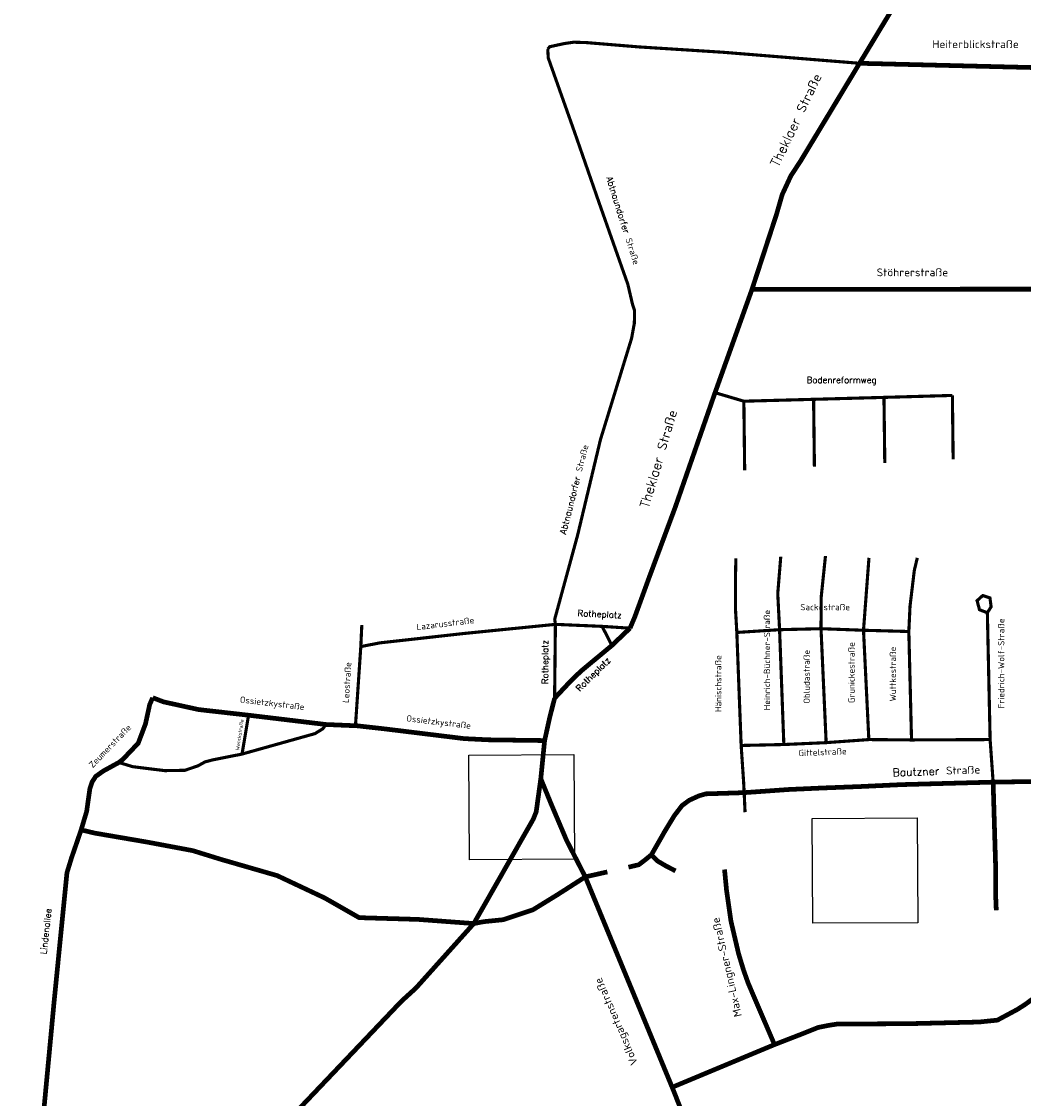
# Model space of a CAD drawing. Extents: x 4528202 to 4534913, y 5690099 to 5694457.
# Tile 2 of 7: x 4528362 to 4529958, y 5691128 to 5692845. Entities that reach past the tile are written whole.
import ezdxf

# ---------------------------------------------------------------- set-up
doc = ezdxf.new("R2010")
doc.units = 0
doc.header["$LTSCALE"] = 5
doc.header["$MEASUREMENT"] = 0
doc.linetypes.add('AUSGEZOGEN', pattern=[0])
doc.layers.get('0').update_dxf_attribs({"linetype": 'AUSGEZOGEN'})
for name, color, linetype in [('POI_AUTOMAT_SPARKASSE', 7, 'AUSGEZOGEN'), ('POI_PLUS', 7, 'AUSGEZOGEN'), ('str_1_digi', 1, 'CONTINUOUS'), ('str_1_digi_txt', 7, 'CONTINUOUS')]:
    doc.layers.add(name, color=color, linetype=linetype)
doc.styles.get("Standard").update_dxf_attribs({"font": 'TXT.SHX'})
picture_1 = doc.add_image_def('image4.bmp', size_in_pixel=(22, 22))
picture_2 = doc.add_image_def('image6.bmp', size_in_pixel=(22, 22))

# ---------------------------------------------------------------- blocks, each defined once
blk = doc.blocks.new('POI_AUTOMAT_SPARKASSE')
image = blk.add_image(picture_1, insert=(-0.000752, -0.000757), size_in_units=(0.0015, 0.0015))
image.dxf.flags = 7
blk = doc.blocks.new('POI_PLUS')
image = blk.add_image(picture_2, insert=(-0.000763, -0.000733), size_in_units=(0.0015, 0.0015))
image.dxf.flags = 7

msp = doc.modelspace()

# ---------------------------------------------------------------- linework, layer by layer
at = {"layer": 'str_1_digi'}
for points, const_width in [([(4529526.1, 5692417.9), (4529565.1, 5692537.2), (4529574.1, 5692568.6), (4529588, 5692598.7), (4529603.3, 5692622), (4529697.4, 5692778), (4529884.4, 5693088), (4530003.5, 5693272.6), (4530016, 5693298.1), (4530027.1, 5693337.5), (4530049.5, 5693463.3), (4530057.2, 5693513.6), (4530064, 5693594.7), (4530063.7, 5693633.1), (4530055.5, 5693723.7), (4530045.1, 5693805.6), (4530034.6, 5693880.8), (4530025.1, 5693930.1), (4530023.1, 5693959.1)], 7.5), ([(4529200.7, 5692800.6), (4529203.8, 5692804.4), (4529227.3, 5692809.5), (4529242.1, 5692811.6), (4529262, 5692811), (4529345.7, 5692804.1), (4529479.5, 5692795.6), (4529697.4, 5692778)], 5), ([(4529212.9, 5691883.9), (4529211.8, 5691892.1), (4529248.3, 5692026.2), (4529284.7, 5692178.4), (4529334.2, 5692339.5), (4529338.7, 5692364), (4529338.9, 5692384.2), (4529335.6, 5692394.4), (4529328.3, 5692425.7), (4529281.7, 5692558), (4529243.6, 5692667.7), (4529201.5, 5692786.5), (4529200.7, 5692800.6)], 5), ([(4530611.4, 5692767.2), (4530603, 5692773.8), (4530593.2, 5692777.1), (4530581.4, 5692778.1), (4530555.6, 5692778), (4530375.3, 5692775.8), (4530238.8, 5692773.9), (4530160.8, 5692771.2), (4530100.6, 5692768.6), (4530083.5, 5692768.5), (4529697.4, 5692778)], 7.5), ([(4529526.1, 5692417.9), (4529467.2, 5692253.1), (4529403.7, 5692070.3), (4529361.3, 5691956.1), (4529339.3, 5691895.6), (4529331.7, 5691877.8)], 7.5), ([(4530645.4, 5692419.8), (4530631.8, 5692419.8), (4530092, 5692418.1), (4529526.1, 5692417.9)], 7.5), ([(4529845.3, 5692248.7), (4529736.3, 5692245.6), (4529624.2, 5692242.5), (4529513.1, 5692239.5), (4529467.2, 5692253.1)], 5), ([(4529846.5, 5692146.7), (4529845.3, 5692248.7)], 5), ([(4529513.1, 5692239.5), (4529514.4, 5692129.2)], 5), ([(4529624.2, 5692242.5), (4529625.5, 5692135.1)], 5), ([(4529736.3, 5692245.6), (4529737.6, 5692141)], 5), ([(4529515, 5691584.6), (4529513.6, 5691615.7), (4529512.7, 5691632.8), (4529508.8, 5691690.9), (4529501.9, 5691871), (4529499.7, 5691909.3), (4529499.7, 5691957), (4529500.4, 5691988.9)], 5), ([(4529576.8, 5691692.4), (4529570, 5691875.4), (4529567.1, 5691933.1), (4529571.9, 5691991.8)], 5), ([(4529644.2, 5691695.4), (4529636, 5691877), (4529636.4, 5691928.3), (4529643.1, 5691992.8)], 5), ([(4529712.2, 5691700.3), (4529703.7, 5691874.5), (4529712.4, 5691989.9)], 5), ([(4529780.2, 5691699.7), (4529775.9, 5691872.5), (4529777.8, 5691912.9), (4529784.6, 5691969.7), (4529789.4, 5691989.9)], 5), ([(4529910.2, 5691632.5), (4529905.4, 5691700.3), (4529901, 5691902.4), (4529907, 5691911.9), (4529905.1, 5691926.1), (4529893.6, 5691929.8), (4529884.6, 5691921.6), (4529888.5, 5691907.2), (4529901, 5691902.4)], 5), ([(4528894.4, 5691722.3), (4528902.9, 5691848.5), (4528904.5, 5691882.8)], 5), ([(4529212.9, 5691883.9), (4529065.8, 5691869.2), (4528933.4, 5691854.4), (4528902.9, 5691848.5)], 5), ([(4529331.7, 5691877.8), (4529302.9, 5691850.3), (4529254, 5691809.7), (4529238.3, 5691794.7), (4529211.6, 5691766.2)], 7.5), ([(4529211.6, 5691766.2), (4529212.9, 5691883.9)], 5), ([(4529331.7, 5691877.8), (4529287.3, 5691880.7), (4529212.9, 5691883.9)], 5), ([(4529302.9, 5691850.3), (4529287.3, 5691880.7)], 5), ([(4529501.9, 5691871), (4529570, 5691875.4), (4529636, 5691877), (4529703.7, 5691874.5), (4529775.9, 5691872.5)], 5), ([(4528571.4, 5691767), (4528566.6, 5691756.1), (4528559.9, 5691725.3), (4528548.3, 5691694.5), (4528523.8, 5691668.7), (4528517.5, 5691663.8), (4528492.7, 5691650.2), (4528480.6, 5691641.6), (4528474.9, 5691632.8), (4528471.3, 5691622), (4528466.2, 5691585.9), (4528457.4, 5691556.4)], 7.5), ([(4529195.7, 5691698.7), (4529106.2, 5691699.9), (4529067.6, 5691701.8), (4528942, 5691717.2), (4528897.6, 5691722.2), (4528847.4, 5691724.3), (4528724.1, 5691739.1), (4528644.5, 5691748.1), (4528588.6, 5691760.4), (4528571.4, 5691767)], 7.5), ([(4529211.6, 5691766.2), (4529203.6, 5691734.5), (4529195.7, 5691698.7)], 7.5), ([(4528724.1, 5691739.1), (4528713.7, 5691677.2)], 5), ([(4529195.7, 5691698.7), (4529189.6, 5691637.9), (4529182.3, 5691585.1), (4529177.7, 5691573.6), (4529082.9, 5691407.1), (4528990.4, 5691304), (4528967.8, 5691283.5), (4528748.7, 5691053.1), (4528634.2, 5690935.1), (4528567.7, 5690856.5), (4528501.5, 5690798.2)], 7.5), ([(4529508.8, 5691690.9), (4529576.8, 5691692.4), (4529644.2, 5691695.4), (4529712.2, 5691700.3), (4529780.2, 5691699.7), (4529905.4, 5691700.3)], 5), ([(4529189.6, 5691637.9), (4529206.6, 5691596.5), (4529230.6, 5691539.9), (4529260.5, 5691481.5), (4529398.9, 5691146.2), (4529482.3, 5690936.5), (4529504.2, 5690882.6), (4529511.3, 5690870), (4529518.3, 5690854.7)], 7.5), ([(4530098, 5691636.5), (4530008.4, 5691634.1), (4529966.7, 5691633.3), (4529910.2, 5691632.5), (4529764.3, 5691628.5), (4529697.8, 5691625.4), (4529637.4, 5691623.1), (4529584.1, 5691620.7), (4529513.6, 5691615.7), (4529479.6, 5691614.6), (4529452.6, 5691613.8), (4529441.7, 5691610.7), (4529426.3, 5691603.7), (4529414.7, 5691595.2), (4529402.3, 5691579), (4529386.8, 5691553.5), (4529372.2, 5691527.8), (4529365.9, 5691516.8)], 7.5), ([(4529910.2, 5691632.5), (4529914.4, 5691490.2), (4529914.4, 5691447.7), (4529915.2, 5691428.3)], 7.5), ([(4528457.4, 5691556.4), (4528442, 5691511.6), (4528434.8, 5691488.1), (4528414.5, 5691284.6), (4528399, 5691120.5), (4528379.6, 5690935.6), (4528366.2, 5690830.3)], 7.5), ([(4529365.9, 5691516.8), (4529355.9, 5691508.6), (4529345.8, 5691500.9), (4529329.3, 5691496.9)], 7.5), ([(4529404.2, 5691491), (4529388.8, 5691499), (4529375.3, 5691506.9), (4529365.9, 5691516.8)], 7.5), ([(4529561.9, 5691214.2), (4529526.8, 5691296.1), (4529519.7, 5691312.9), (4529512.6, 5691332.9), (4529504.7, 5691359), (4529492.6, 5691410.7), (4529485.5, 5691460.3), (4529482.3, 5691493.3)], 7.5), ([(4530187.3, 5691446.8), (4530007.4, 5691312), (4529960.5, 5691277.7), (4529948.7, 5691270.2), (4529917, 5691253.2), (4529887.9, 5691250.2), (4529774.7, 5691247.5), (4529709.3, 5691247.2), (4529662.6, 5691247.1), (4529649.7, 5691245.1), (4529631.6, 5691241.6), (4529609.3, 5691232.6), (4529561.9, 5691214.2), (4529398.9, 5691146.2)], 7.5)]:
    msp.add_lwpolyline(points, dxfattribs=dict(at, const_width=const_width))
at = {"layer": 'str_1_digi', "color": 3}
for points, const_width in [([(4528847.4, 5691724.3), (4528842.4, 5691717.5), (4528829.9, 5691709.8), (4528713.7, 5691677.2), (4528666.9, 5691667.9), (4528654.7, 5691664.7), (4528643.5, 5691658.4), (4528622.5, 5691651.3), (4528590.4, 5691650.8), (4528539.5, 5691657.1), (4528517.5, 5691663.8)], 5), ([(4529260.5, 5691481.5), (4529216.7, 5691453.4), (4529177.1, 5691429), (4529129.6, 5691413.2), (4529099.2, 5691410.2), (4529082.9, 5691407.1), (4528994.3, 5691413.7), (4528900.3, 5691416.5), (4528845.1, 5691448), (4528769.7, 5691483.5), (4528680.4, 5691509.3), (4528635.2, 5691523.3), (4528561, 5691537.2), (4528479.2, 5691551.2), (4528457.4, 5691556.4)], 7.5), ([(4529295.7, 5691489.4), (4529260.5, 5691481.5)], 7.5)]:
    msp.add_lwpolyline(points, dxfattribs=dict(at, const_width=const_width))

# ---------------------------------------------------------------- block references
at = {"layer": 'POI_AUTOMAT_SPARKASSE', "xscale": 111319.4907932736, "yscale": 111319.4907932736, "zscale": 111319.4907932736, "rotation": 0.3270303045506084}
msp.add_blockref('POI_AUTOMAT_SPARKASSE', (4529159.4, 5691593.3), dxfattribs=at)
at = {"layer": 'POI_PLUS', "xscale": 111319.4907932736, "yscale": 111319.4907932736, "zscale": 111319.4907932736, "rotation": 0.3331661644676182}
msp.add_blockref('POI_PLUS', (4529707.5, 5691489.6), dxfattribs=at)

# ---------------------------------------------------------------- texts
at = {"layer": 'str_1_digi_txt'}
for s, height, p in [('Heiterblickstraße', 12.5, (4529813.4, 5692802.1)), ('Stöhrerstraße', 12.5, (4529724.7, 5692438.6)), ('Bodenreformweg', 10, (4529613.2, 5692268.5)), ('Sackestraße', 10, (4529603, 5691906.4))]:
    msp.add_text(s, height=height, dxfattribs=at).set_placement(p)
for s, height, rotation, p in [('Theklaer Straße', 15, 64.421, (4529568.1, 5692611.8)), ('Abtnaundorfer Straße', 10, 287.3557, (4529293.9, 5692595.8)), ('Theklaer Straße', 15, 73.529, (4529361.5, 5692068.5)), ('Abtnaundorfer Straße', 10, 75.6124, (4529229.4, 5692026.9)), ('Rotheplatz', 10, 357.2522, (4529248.1, 5691896.9)), ('Heinrich-Büchner-Straße', 10, 90, (4529554.9, 5691746.8)), ('Lazarusstraße', 10, 6.9887, (4528992.2, 5691874.6)), ('Friedrich-Wolf-Straße', 10, 90, (4529928, 5691750)), ('Rotheplatz', 10, 90, (4529201.2, 5691788.7)), ('Grunickestraße', 10, 90, (4529689.5, 5691758.4)), ('Obludastraße', 10, 90, (4529618.2, 5691757.5)), ('Wuttkestraße', 10, 90, (4529755.5, 5691761.1)), ('Leostraße', 10, 86.5507, (4528883.9, 5691758.4)), ('Rotheplatz', 10, 44.4623, (4529251.4, 5691776.2)), ('Hänischstraße', 10, 90, (4529477.3, 5691744.1)), ('Ossietzkystraße', 10, 353.2051, (4528709.8, 5691759.4)), ('Ossietzkystraße', 10, 353.2051, (4528975, 5691729.5)), ('Zeumerstraße', 10, 45.9465, (4528475.9, 5691654.4)), ('Wenckstraße', 6, 81.3941, (4528709, 5691682.9)), ('Gittelstraße', 10, 2.3993, (4529600.3, 5691673.7)), ('Bautzner Straße', 12.5, 1.9328, (4529750.4, 5691641.6)), ('Lindenallee', 10, 83.7489, (4528402.2, 5691357.6)), ('Max-Lingner-Straße', 12.5, 102.9214, (4529509.9, 5691259.9)), ('Volksgartenstraße', 12.5, 113.1639, (4529344.7, 5691184.6))]:
    msp.add_text(s, height=height, rotation=rotation, dxfattribs=at).set_placement(p)

doc.saveas('drawing.dxf')
